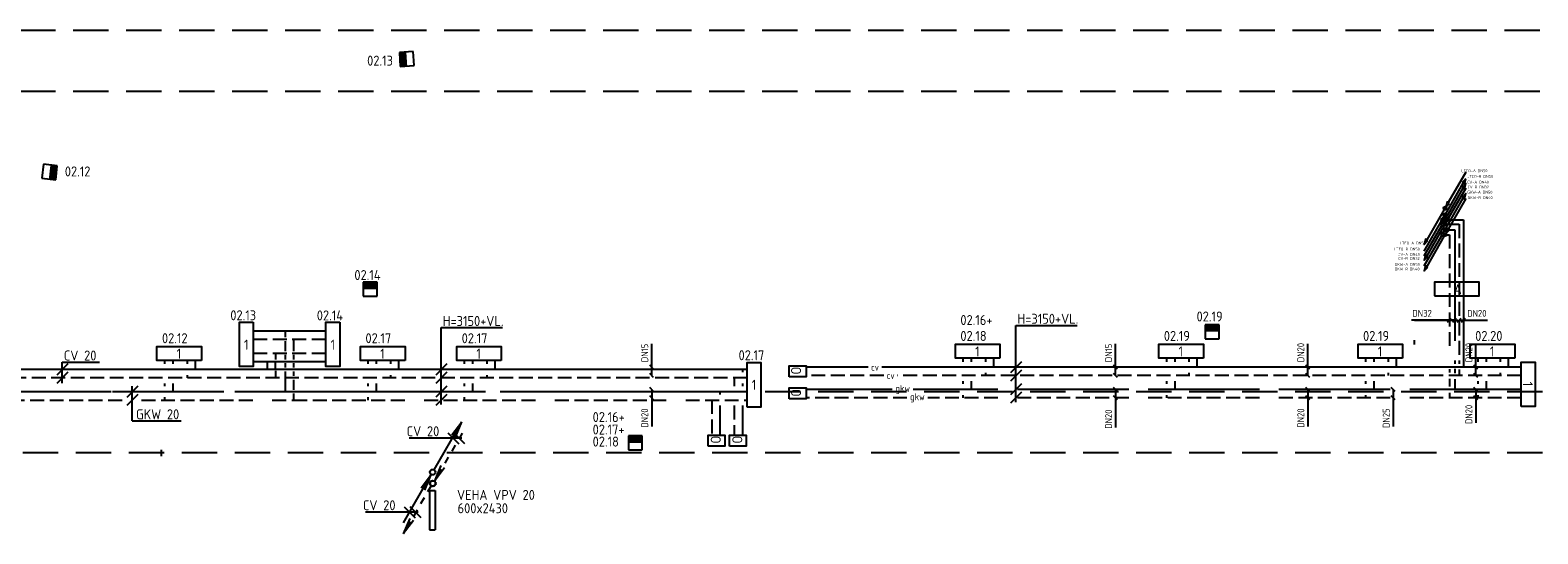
# Model space of a CAD drawing. Header units: millimetres. Extents: x 1699 to 105087, y 434 to 44536.
# Tile 4 of 6: x 38328 to 65417, y 35475 to 44536. Entities that reach past the tile are written whole.
import ezdxf
from ezdxf.enums import TextEntityAlignment as Align

# ---------------------------------------------------------------- set-up
doc = ezdxf.new("R2010")
doc.units = ezdxf.units.MM
doc.header["$LTSCALE"] = 50
for name, pattern in [('2322105', [47, 40, -7]), ('2322106', [47, 5, -2, 5, -2, 5, -2, 5, -2, 5, -2, 5, -7]), ('2322107', [2000, 1000, 1000]), ('2322108', [7, 5, -2]), ('CENTER', [2, 1.25, -0.25, 0.25, -0.25]), ('DASHED', [19.05, 12.7, -6.35]), ('DASHED2', [9.525, 6.35, -3.175]), ('HIDDEN', [0.375, 0.25, -0.125]), ('HIDDEN2', [4.7625, 3.175, -1.5875])]:
    doc.linetypes.add(name, pattern=pattern)
for name, color, linetype in [('51-LEIDING', 3, 'Continuous'), ('60', 7, 'Continuous'), ('60-CV', 3, 'Continuous'), ('60-TXT', 1, 'Continuous'), ('7KADERHALMOS', 2, 'Continuous'), ('SYM-W', 7, 'Continuous'), ('Thermostaat', 160, 'Continuous'), ('WB552---_ATT', 7, 'Continuous'), ('WB561---_ATT', 7, 'Continuous'), ('WL550---_PIJL-A', 1, 'Continuous'), ('WL550---_PIJL-R', 5, 'HIDDEN2'), ('WL5501--', 130, 'Continuous'), ('WL5501--_GKW-A', 4, 'Continuous'), ('WL5502--', 130, 'Continuous'), ('WL55222-_LTEO-A', 2, 'Continuous'), ('WL55232-_LTEO-R', 2, 'HIDDEN'), ('WL55312-_GKW-A', 4, 'Continuous'), ('WL55322-_GKW-R', 4, 'HIDDEN'), ('WL561---_AANVOER', 10, 'Continuous'), ('WL561---_RETOUR', 10, 'Continuous'), ('WL56112-_CV-A', 3, 'Continuous'), ('WL5612--_CV-R', 3, 'DASHED2'), ('WL56122-_CV-R', 3, 'HIDDEN'), ('WM550---_MATEN-B', 1, 'Continuous'), ('WM560---_MATEN-B', 1, 'Continuous'), ('WM570---_MATEN-M', 7, 'Continuous'), ('WT550---_CODE', 1, 'Continuous'), ('WT561---_CODE', 1, 'Continuous')]:
    doc.layers.add(name, color=color, linetype=linetype)
doc.styles.add('BURO-018', font='ISO96.shx', dxfattribs={"height": 1.8})
doc.styles.add('ISO', font='ISO.SHX')
doc.styles.add('MAATVOERING', font='iso.shx')

# ---------------------------------------------------------------- blocks, each defined once
blk = doc.blocks.new('004')
at = {"layer": '60', "color": 1, "linetype": 'Continuous'}
for p, q in [((3.42, 6.7), (5.25, 9.09)), ((4, 6.93), (5.25, 9.09)), ((4.1, 6.31), (5.25, 9.09)), ((2.75, 4.76), (3.38, 5.85)), ((1.5, 2.6), (2.13, 3.68)), ((0.25, 0.43), (0.88, 1.52))]:
    blk.add_line(p, q, dxfattribs=at)
blk.add_circle((0, 0), 0.5, dxfattribs=at)
blk = doc.blocks.new('005')
at = {"layer": '60', "color": 1, "linetype": 'Continuous'}
for p, q in [((-2.08, -2.82), (-0.25, -0.43)), ((-1.5, -2.6), (-0.25, -0.43)), ((-1.4, -3.22), (-0.25, -0.43)), ((-2.75, -4.76), (-2.13, -3.68)), ((-5.25, -9.09), (-4.63, -8.01)), ((-4, -6.93), (-3.38, -5.85))]:
    blk.add_line(p, q, dxfattribs=at)
blk.add_circle((0, 0), 0.5, dxfattribs=at)
blk = doc.blocks.new('001')
at = {"layer": '60', "color": 1, "linetype": 'Continuous'}
for p in [(0.25, 0.43), (3.42, 6.7), (4.1, 6.31)]:
    blk.add_line(p, (5.25, 9.09), dxfattribs=at)
blk.add_circle((0, 0), 0.5, dxfattribs=at)
blk = doc.blocks.new('JINGJANG')
blk.add_hatch(color=256).paths.add_polyline_path([(0, 0.5, 0.414214), (-0.5, 0, 0.414214), (0, -0.5, -1), (0, 0, 1)])
blk.add_lwpolyline([(0, 0.5, -1), (0, 0, 1), (0, -0.5, 1)], format="xyb")
blk.add_circle((0, 0), 0.5)
blk = doc.blocks.new('CVRP31')
for p, q in [((0.25, 0.43), (6.58, 11.4)), ((-7.5, -12.99), (-1.17, -2.03))]:
    blk.add_line(p, q)
for points in [[(6.16, 11.64), (7, 11.15), (7.5, 12.99)], [(-1.59, -1.78), (-0.75, -2.27), (-0.25, -0.43)]]:
    blk.add_lwpolyline(points, close=True)
blk.add_circle((0, 0), 0.5)
at = {"color": 2, "style": 'MAATVOERING', "flags": 8}
blk.add_attdef('PIJL_BEN', (7.96, 12.67), '', height=1, dxfattribs=at)
blk.add_attdef('PIJL_BEN', text='', height=1, dxfattribs=at).set_placement((-8.34, -13.39), align=Align.RIGHT)
blk = doc.blocks.new('CVAP31')
for p, q in [((7.5, 12.99), (1.17, 2.03)), ((-0.25, -0.43), (-6.58, -11.4))]:
    blk.add_line(p, q)
for points in [[(1.59, 1.78), (0.75, 2.27), (0.25, 0.43)], [(-6.16, -11.64), (-7, -11.15), (-7.5, -12.99)]]:
    blk.add_lwpolyline(points, close=True)
blk.add_circle((0, 0), 0.5)
at = {"color": 2, "style": 'MAATVOERING', "flags": 8}
blk.add_attdef('PIJL_BEN', text='', height=1, rotation=360, dxfattribs=at).set_placement((6.9, 13), align=Align.RIGHT)
blk.add_attdef('PIJL_BEN', (-5.86, -13), '', height=1, rotation=360, dxfattribs=at)
blk = doc.blocks.new('MVLINE')
blk.add_line((35, -35), (-35, 35))
blk = doc.blocks.new('CVRP41')
for p, q in [((7.5, 12.99), (1.17, 2.03)), ((-0.25, -0.43), (-6.58, -11.4))]:
    blk.add_line(p, q)
for points in [[(1.59, 1.78), (0.75, 2.27), (0.25, 0.43)], [(-6.16, -11.64), (-7, -11.15), (-7.5, -12.99)]]:
    blk.add_lwpolyline(points, close=True)
blk.add_circle((0, 0), 0.5)
at = {"color": 2, "style": 'MAATVOERING', "flags": 8}
blk.add_attdef('PIJL_BEN', (8.13, 12.84), '', height=1, dxfattribs=at)
blk.add_attdef('PIJL_BEN', text='', height=1, dxfattribs=at).set_placement((-8, -12.84), align=Align.RIGHT)
blk = doc.blocks.new('CVAP41')
for p, q in [((0.25, 0.43), (6.58, 11.4)), ((-7.5, -12.99), (-1.17, -2.03))]:
    blk.add_line(p, q)
for points in [[(6.16, 11.64), (7, 11.15), (7.5, 12.99)], [(-1.59, -1.78), (-0.75, -2.27), (-0.25, -0.43)]]:
    blk.add_lwpolyline(points, close=True)
blk.add_circle((0, 0), 0.5)
at = {"color": 2, "style": 'MAATVOERING', "flags": 8}
blk.add_attdef('PIJL_BEN', (8, 13), '', height=1, dxfattribs=at)
blk.add_attdef('PIJL_BEN', text='', height=1, dxfattribs=at).set_placement((-8, -13), align=Align.RIGHT)
blk = doc.blocks.new('SW30485012')
at = {"color": 0, "linetype": 'Continuous'}
for p, q in [((-2.5, 2.5), (-2.5, -2.5)), ((2.5, 2.5), (-2.5, 2.5)), ((2.5, -2.5), (2.5, 2.5)), ((-2.5, -2.5), (2.5, -2.5))]:
    blk.add_line(p, q, dxfattribs=at)
blk.add_solid([(-2.5, 0), (2.5, 0), (-2.5, -2.5), (2.5, -2.5)], dxfattribs=at)
at = {"color": 0, "linetype": 'Continuous', "style": 'BURO-018', "flags": 1}
blk.add_attdef('W_ID', (0, 0), '', height=1.8, dxfattribs=at)

msp = doc.modelspace()

# ---------------------------------------------------------------- linework, layer by layer
at = {"layer": '51-LEIDING'}
msp.add_line((40687, 36875), (40687, 36985), dxfattribs=at)
at = {"layer": '60', "color": 1, "linetype": 'Continuous'}
for p in [(45035, 35675), (45352, 36302), (45420, 36263)]:
    msp.add_line(p, (45535, 36541), dxfattribs=at)
at = {"layer": '60', "color": 2, "linetype": 'Continuous'}
for p, q in [((45503, 36253), (45503, 35545)), ((45603, 36253), (45603, 35545))]:
    msp.add_line(p, q, dxfattribs=at)
msp.add_lwpolyline([(63562, 39755), (64362, 39755), (64362, 40005), (63562, 40005)], close=True, dxfattribs=at)
at = {"layer": '60-CV', "color": 7}
for p, q in [((45715, 39185), (46813, 39185)), ((45715, 37801), (45715, 39185)), ((56040, 37841), (56040, 39225)), ((56040, 39225), (57138, 39225)), ((39006, 38532), (38806, 38332)), ((38906, 38564), (39575, 38564)), ((38906, 38187), (38906, 38564)), ((45815, 38532), (45615, 38332)), ((56140, 38572), (55940, 38372)), ((39006, 38382), (38806, 38182)), ((45815, 38382), (45615, 38182)), ((56140, 38422), (55940, 38222)), ((40263, 38130), (40063, 37930)), ((40263, 37982), (40063, 37782)), ((45815, 38133), (45615, 37933)), ((45815, 37983), (45615, 37783)), ((56140, 38173), (55940, 37973)), ((56140, 38023), (55940, 37823)), ((45136, 37202), (46082, 37202)), ((44351, 35871), (45297, 35871))]:
    msp.add_line(p, q, dxfattribs=at)
at = {"layer": '60-CV', "color": 2, "linetype": 'Continuous'}
for points in [[(51968, 38300), (51968, 38500), (52268, 38500), (52268, 38300)], [(51968, 37902), (51968, 38102), (52268, 38102), (52268, 37902)], [(50508, 37051), (50508, 37251), (50808, 37251), (50808, 37051)], [(50895, 37052), (50895, 37252), (51195, 37252), (51195, 37052)]]:
    msp.add_lwpolyline(points, close=True, dxfattribs=at)
at = {"layer": '7KADERHALMOS', "linetype": 'Continuous'}
for p, q in [((45503, 36253), (45603, 36253)), ((45503, 35545), (45603, 35545))]:
    msp.add_line(p, q, dxfattribs=at)
at = {"layer": 'SYM-W', "color": 7}
for p, q in [((45831, 37293), (46031, 37093)), ((45934, 37301), (46134, 37101)), ((45045, 35962), (45245, 35762)), ((45149, 35970), (45349, 35770))]:
    msp.add_line(p, q, dxfattribs=at)
at = {"layer": 'SYM-W', "color": 2, "linetype": 'Continuous'}
for points in [[(42337, 39283), (42337, 38483), (42087, 38483), (42087, 39283)], [(43893, 39283), (43893, 38483), (43643, 38483), (43643, 39283)], [(41407, 38596), (40607, 38596), (40607, 38846), (41407, 38846)], [(45064, 38596), (44264, 38596), (44264, 38846), (45064, 38846)], [(46792, 38596), (45992, 38596), (45992, 38846), (46792, 38846)], [(55753, 38636), (54953, 38636), (54953, 38886), (55753, 38886)], [(59408, 38636), (58608, 38636), (58608, 38886), (59408, 38886)], [(62988, 38636), (62188, 38636), (62188, 38886), (62988, 38886)], [(65002, 38636), (64202, 38636), (64202, 38886), (65002, 38886)], [(51208, 37757), (51208, 38557), (51458, 38557), (51458, 37757)], [(65116, 37766), (65116, 38566), (65366, 38566), (65366, 37766)]]:
    msp.add_lwpolyline(points, close=True, dxfattribs=at)
at = {"layer": 'WL5501--', "linetype": '2322105'}
for p, q in [((63770, 40946), (63923, 40946)), ((63923, 40946), (63923, 38532)), ((42337, 39128), (43643, 39128)), ((42907, 39128), (42907, 39013)), ((42907, 38943), (42907, 38763)), ((40897, 38532), (40897, 38596)), ((42907, 38693), (42907, 38613)), ((42907, 38543), (42907, 38467)), ((44553, 38532), (44553, 38596)), ((46282, 38532), (46282, 38596)), ((55242, 38572), (55242, 38636)), ((58898, 38572), (58898, 38636)), ((62477, 38572), (62477, 38636)), ((64492, 38572), (64492, 38636)), ((42907, 38397), (42907, 38036)), ((55242, 38072), (55242, 38222)), ((58898, 38072), (58898, 38222)), ((62477, 38072), (62477, 38222)), ((63923, 38445), (63923, 38368)), ((63923, 38257), (63923, 38072)), ((64492, 38072), (64492, 38222)), ((51208, 38032), (35155, 38032)), ((40897, 38032), (40897, 38182)), ((44553, 38032), (44553, 38182)), ((46282, 38032), (46282, 38182)), ((50726, 37982), (50726, 38032)), ((53817, 38072), (52268, 38072)), ((65116, 38072), (54192, 38072)), ((50726, 37251), (50726, 37782))]:
    msp.add_line(p, q, dxfattribs=at)
at = {"layer": 'WL5501--_GKW-A', "color": 7}
for q in [(40163, 38132), (41039, 37507)]:
    msp.add_line((40163, 37507), q, dxfattribs=at)
at = {"layer": 'WL5502--', "linetype": '2322106'}
for p, q in [((63770, 40856), (63827, 40856)), ((63827, 40856), (63827, 38535)), ((42337, 38978), (43643, 38978)), ((43057, 38978), (43057, 38763)), ((40747, 38532), (40747, 38596)), ((43057, 38693), (43057, 38613)), ((43057, 38543), (43057, 38467)), ((44403, 38532), (44403, 38596)), ((46132, 38532), (46132, 38596)), ((55092, 38572), (55092, 38636)), ((58748, 38572), (58748, 38636)), ((62327, 38572), (62327, 38636)), ((64342, 38572), (64342, 38636)), ((43057, 38397), (43057, 38317)), ((43057, 38247), (43057, 38067)), ((55092, 38172), (55092, 38222)), ((58748, 38172), (58748, 38222)), ((62327, 38172), (62327, 38222)), ((63827, 38437), (63827, 38379)), ((63827, 38262), (63827, 38127)), ((64342, 38172), (64342, 38222)), ((40747, 38132), (40747, 38182)), ((40747, 37882), (40747, 37932)), ((43057, 37997), (43057, 37886)), ((44403, 38132), (44403, 38182)), ((44403, 37882), (44403, 37932)), ((46132, 38132), (46132, 38182)), ((46132, 37882), (46132, 37932)), ((55092, 37922), (55092, 37972)), ((58748, 37922), (58748, 37972)), ((62327, 37922), (62327, 37972)), ((63827, 38011), (63827, 37922)), ((64342, 37922), (64342, 37972)), ((35629, 37882), (43057, 37882)), ((43057, 37882), (51208, 37882)), ((50576, 37882), (50576, 37251)), ((54081, 37922), (52268, 37922)), ((65116, 37922), (54456, 37922))]:
    msp.add_line(p, q, dxfattribs=at)
at = {"layer": 'WL55222-_LTEO-A', "color": 1, "linetype": 'CENTER'}
for p, q in [((63714, 41331), (63784, 41331)), ((63749, 41296), (63749, 41366))]:
    msp.add_line(p, q, dxfattribs=at)
at = {"layer": 'WL55232-_LTEO-R', "color": 1, "linetype": 'CENTER'}
for p, q in [((63714, 41211), (63784, 41211)), ((63749, 41176), (63749, 41246))]:
    msp.add_line(p, q, dxfattribs=at)
at = {"layer": 'WL55312-_GKW-A', "color": 1, "linetype": 'CENTER'}
for p, q in [((63714, 40946), (63784, 40946)), ((63749, 40911), (63749, 40981))]:
    msp.add_line(p, q, dxfattribs=at)
at = {"layer": 'WL55322-_GKW-R', "color": 1, "linetype": 'CENTER'}
for p, q in [((63714, 40856), (63784, 40856)), ((63749, 40821), (63749, 40891))]:
    msp.add_line(p, q, dxfattribs=at)
at = {"layer": 'WL561---_AANVOER', "linetype": '2322107'}
for p, q in [((63762, 41126), (64081, 41126)), ((64081, 41126), (64081, 38472)), ((41297, 38432), (41297, 38596)), ((42337, 38578), (43643, 38578)), ((42587, 38578), (42587, 38436)), ((44953, 38432), (44953, 38596)), ((46682, 38432), (46682, 38596)), ((53382, 38472), (52268, 38472)), ((65116, 38472), (53632, 38472)), ((55642, 38472), (55642, 38636)), ((59298, 38472), (59298, 38636)), ((62877, 38472), (62877, 38636)), ((64892, 38472), (64892, 38636)), ((51207, 38432), (31415, 38432)), ((51126, 38432), (51126, 38382)), ((51126, 38182), (51126, 38132)), ((51126, 37782), (51126, 37251))]:
    msp.add_line(p, q, dxfattribs=at)
at = {"layer": 'WL561---_RETOUR', "linetype": '2322108'}
for p, q in [((63762, 41046), (64002, 41046)), ((64002, 41046), (64002, 38535)), ((41147, 38596), (41147, 38532)), ((42337, 38728), (43643, 38728)), ((42737, 38728), (42737, 38613)), ((42737, 38457), (42737, 38553)), ((44803, 38596), (44803, 38532)), ((46532, 38596), (46532, 38532)), ((55492, 38636), (55492, 38572)), ((59148, 38636), (59148, 38572)), ((62727, 38636), (62727, 38572)), ((64742, 38636), (64742, 38572)), ((51207, 38282), (31415, 38282)), ((41147, 38332), (41147, 38282)), ((42737, 38407), (42737, 38282)), ((44803, 38332), (44803, 38282)), ((46532, 38332), (46532, 38282)), ((50976, 38282), (50976, 38132)), ((53664, 38322), (52268, 38322)), ((65116, 38322), (53914, 38322)), ((55492, 38372), (55492, 38322)), ((59148, 38372), (59148, 38322)), ((62727, 38372), (62727, 38322)), ((64002, 38434), (64002, 38322)), ((64742, 38372), (64742, 38322)), ((50976, 37782), (50976, 37251))]:
    msp.add_line(p, q, dxfattribs=at)
at = {"layer": 'WL56112-_CV-A', "color": 1, "linetype": 'CENTER'}
for p, q in [((63714, 41126), (63784, 41126)), ((63749, 41091), (63749, 41161))]:
    msp.add_line(p, q, dxfattribs=at)
at = {"layer": 'WL5612--_CV-R', "color": 2}
msp.add_line((63197, 38961), (63197, 38883), dxfattribs=at)
at = {"layer": 'WL56122-_CV-R', "color": 1, "linetype": 'CENTER'}
for p, q in [((63714, 41046), (63784, 41046)), ((63749, 41011), (63749, 41081))]:
    msp.add_line(p, q, dxfattribs=at)
at = {"layer": 'WM550---_MATEN-B'}
for points in [[(63923, 39317), (63585, 39317), (63144, 39317)], [(63201, 39317), (63539, 39317), (63979, 39317)], [(49495, 38072), (49495, 37763), (49495, 37407)], [(57830, 38072), (57830, 37828), (57830, 37387)], [(61283, 38072), (61283, 37763), (61283, 37407)], [(62818, 38072), (62818, 37763), (62818, 37407)], [(64302, 38072), (64302, 37828), (64302, 37472)]]:
    msp.add_lwpolyline(points, dxfattribs=at)
at = {"layer": 'WM560---_MATEN-B'}
for points in [[(64002, 39317), (64132, 39317), (64515, 39317)], [(49495, 38322), (49495, 38557), (49495, 38893)], [(57830, 38322), (57830, 38557), (57830, 38893)], [(61283, 38322), (61283, 38557), (61283, 38893)], [(64302, 38322), (64302, 38557), (64302, 38893)]]:
    msp.add_lwpolyline(points, dxfattribs=at)
at = {"layer": 'WM570---_MATEN-M', "linetype": 'DASHED'}
for p, q in [((1951, 44536), (71039, 44536)), ((1951, 43436), (71039, 43436)), ((20100, 38036), (71039, 38036)), ((20100, 36936), (71039, 36936))]:
    msp.add_line(p, q, dxfattribs=at)

# ---------------------------------------------------------------- block references
at = {"layer": '60', "linetype": 'Continuous', "xscale": 100, "yscale": 100, "zscale": 100}
msp.add_blockref('001', (45560, 36584), dxfattribs=at)
at = {"layer": '60', "linetype": 'Continuous', "xscale": 100, "yscale": 100, "zscale": 100, "rotation": 180}
for name, p in [('005', (45565, 36380)), ('004', (45557, 36384))]:
    msp.add_blockref(name, p, dxfattribs=at)
at = {"layer": 'Thermostaat', "zscale": 50}
for p, xscale, yscale, rotation in [((45095, 44017), 50.00000000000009, 49.99999999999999, 273.7301841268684), ((38677, 41984), 50.00000000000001, 50, 83.33013993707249), ((44439, 39875), 50, 50, 180), ((59564, 39111), 50, 50, 180), ((49201, 37111), 50, 50, 180)]:
    msp.add_blockref('SW30485012', p, dxfattribs=dict(at, xscale=xscale, yscale=yscale, rotation=rotation))
at = {"layer": 'WL550---_PIJL-A'}
ref = msp.add_blockref('CVAP31', (63749, 41331), dxfattribs=dict(at, xscale=50, yscale=50, zscale=50))
ref.add_attrib('PIJL_BEN', 'LTEO-A DN50', (62934, 40681), dxfattribs={"layer": 'WB552---_ATT', "color": 2, "height": 50, "rotation": 360, "style": 'MAATVOERING', "flags": 8})
ref.add_attrib('PIJL_BEN', 'LTEO-A DN50', dxfattribs={"layer": '0', "color": 2, "height": 50, "rotation": 360, "style": 'MAATVOERING', "flags": 8}).set_placement((64512, 41981), align=Align.RIGHT)
at = {"layer": 'WL550---_PIJL-R'}
ref = msp.add_blockref('CVRP31', (63749, 41211), dxfattribs=dict(at, xscale=50, yscale=50, zscale=50))
ref.add_attrib('PIJL_BEN', 'LTEO-R DN50', dxfattribs={"layer": 'WB552---_ATT', "color": 2, "height": 50, "style": 'MAATVOERING', "flags": 8}).set_placement((63295, 40573), align=Align.RIGHT)
ref.add_attrib('PIJL_BEN', 'LTEO-R DN50', (64147, 41879), dxfattribs={"layer": '0', "color": 2, "height": 50, "style": 'MAATVOERING', "flags": 8})
at = {"layer": 'WL5501--', "linetype": '2322105'}
ref = msp.add_blockref('CVAP41', (63749, 40946), dxfattribs=dict(at, xscale=50, yscale=50, zscale=50))
ref.add_attrib('PIJL_BEN', 'GKW-A DN50', (64149, 41596), dxfattribs={"layer": 'WB561---_ATT', "color": 2, "height": 50, "style": 'MAATVOERING', "flags": 8})
ref.add_attrib('PIJL_BEN', 'GKW-A DN50', dxfattribs={"layer": '0', "color": 2, "height": 50, "style": 'MAATVOERING', "flags": 8}).set_placement((63296, 40296), align=Align.RIGHT)
at = {"layer": 'WL5501--', "linetype": '2322105', "xscale": 42.40000000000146, "yscale": 42.40000000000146, "zscale": 42.40000000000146, "rotation": 90}
msp.add_blockref('JINGJANG', (63749, 40946), dxfattribs=at)
at = {"layer": 'WL5502--', "linetype": '2322106'}
ref = msp.add_blockref('CVRP41', (63749, 40856), dxfattribs=dict(at, xscale=50, yscale=50, zscale=50))
ref.add_attrib('PIJL_BEN', 'GKW-R DN40', dxfattribs={"layer": 'WB561---_ATT', "color": 2, "height": 50, "style": 'MAATVOERING', "flags": 8}).set_placement((63292, 40214), align=Align.RIGHT)
ref.add_attrib('PIJL_BEN', 'GKW-R DN40', (64155, 41498), dxfattribs={"layer": '0', "color": 2, "height": 50, "style": 'MAATVOERING', "flags": 8})
at = {"layer": 'WL5502--', "linetype": '2322106', "xscale": 42.40000000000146, "yscale": 42.40000000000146, "zscale": 42.40000000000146, "rotation": 90}
msp.add_blockref('JINGJANG', (63749, 40856), dxfattribs=at)
at = {"layer": 'WL55222-_LTEO-A', "xscale": 60.30000000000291, "yscale": 60.30000000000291, "zscale": 60.30000000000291, "rotation": 90}
msp.add_blockref('JINGJANG', (63749, 41331), dxfattribs=at)
at = {"layer": 'WL55232-_LTEO-R', "xscale": 60.30000000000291, "yscale": 60.30000000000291, "zscale": 60.30000000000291, "rotation": 90}
msp.add_blockref('JINGJANG', (63749, 41211), dxfattribs=at)
at = {"layer": 'WL561---_AANVOER', "linetype": '2322107'}
ref = msp.add_blockref('CVAP41', (63749, 41126), dxfattribs=dict(at, xscale=50, yscale=50, zscale=50))
ref.add_attrib('PIJL_BEN', 'CV-A DN40', (64149, 41776), dxfattribs={"layer": 'WB561---_ATT', "color": 2, "height": 50, "style": 'MAATVOERING', "flags": 8})
ref.add_attrib('PIJL_BEN', 'CV-A DN40', dxfattribs={"layer": '0', "color": 2, "height": 50, "style": 'MAATVOERING', "flags": 8}).set_placement((63296, 40476), align=Align.RIGHT)
at = {"layer": 'WL561---_AANVOER', "linetype": '2322107', "xscale": 26.90000000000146, "yscale": 26.90000000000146, "zscale": 26.90000000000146, "rotation": 90}
msp.add_blockref('JINGJANG', (63749, 41126), dxfattribs=at)
at = {"layer": 'WL561---_RETOUR', "linetype": '2322108'}
ref = msp.add_blockref('CVRP41', (63749, 41046), dxfattribs=dict(at, xscale=50, yscale=50, zscale=50))
ref.add_attrib('PIJL_BEN', 'CV-R DN32', dxfattribs={"layer": 'WB561---_ATT', "color": 2, "height": 50, "style": 'MAATVOERING', "flags": 8}).set_placement((63292, 40404), align=Align.RIGHT)
ref.add_attrib('PIJL_BEN', 'CV-R DN32', (64155, 41688), dxfattribs={"layer": '0', "color": 2, "height": 50, "style": 'MAATVOERING', "flags": 8})
at = {"layer": 'WL561---_RETOUR', "linetype": '2322108', "xscale": 26.90000000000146, "yscale": 26.90000000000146, "zscale": 26.90000000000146, "rotation": 90}
msp.add_blockref('JINGJANG', (63749, 41046), dxfattribs=at)
at = {"layer": 'WM550---_MATEN-B', "xscale": -1}
for p in [(63827, 39317), (63923, 39317)]:
    msp.add_blockref('MVLINE', p, dxfattribs=at)
at = {"layer": 'WM550---_MATEN-B'}
for p in [(49495, 38072), (49495, 37922), (57830, 38072), (57830, 37922), (61283, 38072), (61283, 37922), (62818, 38072), (62818, 37922), (64302, 38072), (64302, 37922)]:
    msp.add_blockref('MVLINE', p, dxfattribs=at)
at = {"layer": 'WM560---_MATEN-B', "xscale": -1}
for p in [(64002, 39317), (64081, 39317)]:
    msp.add_blockref('MVLINE', p, dxfattribs=at)
at = {"layer": 'WM560---_MATEN-B'}
for p in [(49495, 38472), (57830, 38472), (61283, 38472), (64302, 38472), (49495, 38322), (57830, 38322), (61283, 38322), (64302, 38322)]:
    msp.add_blockref('MVLINE', p, dxfattribs=at)

# ---------------------------------------------------------------- texts
at = {"layer": '60', "color": 1, "linetype": 'Continuous', "style": 'ISO'}
for s, p in [('A', (63904, 39786)), ('1', (40961, 38626)), ('1', (42170, 38788)), ('1', (43726, 38788)), ('1', (44617, 38626)), ('1', (46346, 38626)), ('1', (55306, 38666)), ('1', (58962, 38666)), ('1', (62541, 38666)), ('1', (64556, 38666))]:
    msp.add_text(s, height=180, dxfattribs=at).set_placement(p)
msp.add_text('1', height=180, dxfattribs=at).set_placement((51333, 38157), align=Align.MIDDLE)
msp.add_text('1', height=180, rotation=270, dxfattribs=at).set_placement((65147, 38212))
at = {"layer": '60-CV', "color": 7, "style": 'ISO'}
for s, p in [('H=3150+VL.', (45741, 39214)), ('H=3150+VL.', (56068, 39254)), ('CV 20', (38933, 38593)), ('CV 20', (45093, 37231)), ('CV 20', (44307, 35900))]:
    msp.add_text(s, height=180, dxfattribs=at).set_placement(p)
at = {"layer": '60-CV', "color": 1, "linetype": 'Continuous', "style": 'ISO', "text_generation_flag": 2}
for p in [(51999, 38342), (51999, 37944), (50556, 37100), (50943, 37100)]:
    msp.add_text('O', height=180, rotation=270, dxfattribs=at).set_placement(p)
at = {"layer": '60-TXT', "color": 7, "linetype": 'Continuous', "style": 'ISO'}
for s, p in [('VEHA VPV 20', (45998, 36086)), ('600x2430', (46008, 35846))]:
    msp.add_text(s, height=180, dxfattribs=at).set_placement(p)
at = {"layer": 'Thermostaat', "color": 0, "style": 'ISO'}
for s, p in [('02.13', (44383, 43897)), ('02.12', (38951, 41904)), ('02.14', (44153, 40040)), ('02.13', (41924, 39317)), ('02.14', (43478, 39314)), ('02.16+', (55041, 39231)), ('02.19', (59285, 39295)), ('02.12', (40696, 38904)), ('02.17', (44352, 38904)), ('02.17', (46081, 38904)), ('02.18', (55041, 38945)), ('02.19', (58697, 38945)), ('02.19', (62276, 38945)), ('02.20', (64291, 38945)), ('02.17', (51056, 38598)), ('02.16+', (48434, 37486)), ('02.17+', (48434, 37262)), ('02.18', (48434, 37045))]:
    msp.add_text(s, height=180, dxfattribs=at).set_placement(p)
at = {"layer": 'WL5501--_GKW-A', "color": 7, "style": 'ISO'}
msp.add_text('GKW 20', height=180, dxfattribs=at).set_placement((40231, 37536))
at = {"layer": 'WM550---_MATEN-B', "color": 2, "style": 'MAATVOERING'}
msp.add_text('DN32', height=125, dxfattribs=at).set_placement((63163, 39379))
for s, p in [('DN20', (49432, 37732)), ('DN20', (57767, 37712)), ('DN20', (61220, 37732)), ('DN25', (62755, 37732)), ('DN20', (64240, 37797))]:
    msp.add_text(s, height=125, rotation=90, dxfattribs=at).set_placement(p, align=Align.RIGHT)
at = {"layer": 'WM560---_MATEN-B', "color": 2, "style": 'MAATVOERING'}
msp.add_text('DN20', height=125, dxfattribs=at).set_placement((64494, 39379), align=Align.RIGHT)
for s, p in [('DN15', (49432, 38563)), ('DN15', (57767, 38563)), ('DN20', (61220, 38563)), ('DN20', (64240, 38563))]:
    msp.add_text(s, height=125, rotation=90, dxfattribs=at).set_placement(p)
at = {"layer": 'WT550---_CODE', "color": 2, "style": 'MAATVOERING'}
for p in [(54004, 38072), (54268, 37922)]:
    msp.add_text('gkw', height=125, dxfattribs=at).set_placement(p, align=Align.MIDDLE)
at = {"layer": 'WT561---_CODE', "color": 2, "style": 'MAATVOERING'}
for p in [(53507, 38472), (53789, 38322)]:
    msp.add_text('cv', height=125, dxfattribs=at).set_placement(p, align=Align.MIDDLE)

doc.saveas('drawing.dxf')
